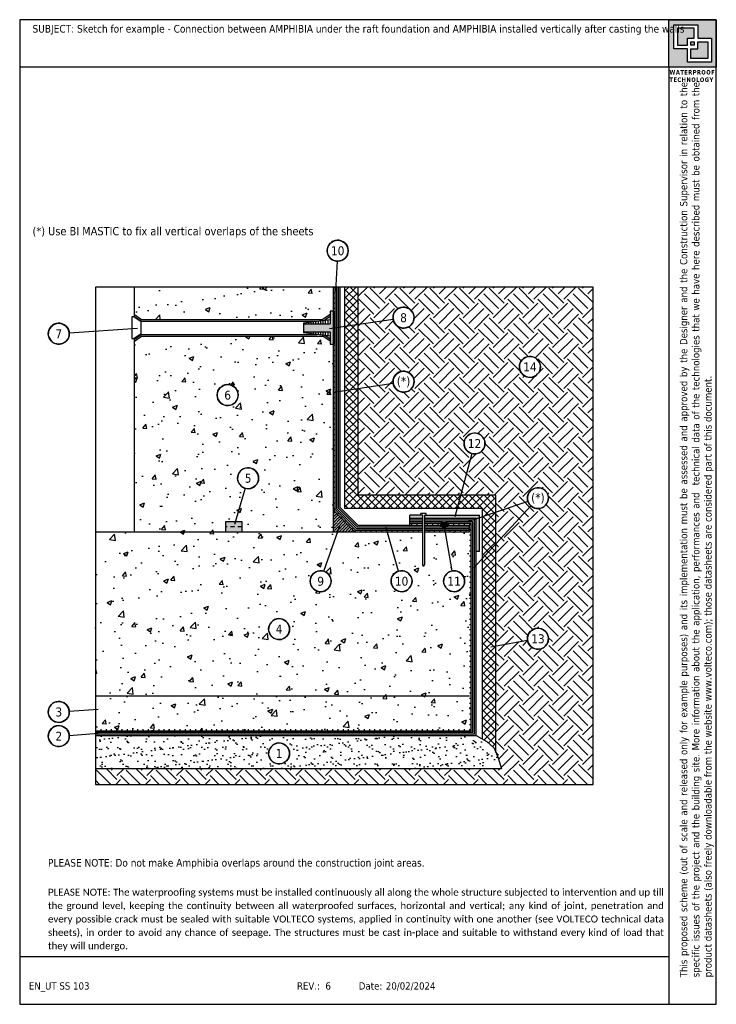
# Model space of a CAD drawing. Header units: millimetres. Extents: x 3226.7 to 3247.7, y 1506.4 to 1536.1.
import ezdxf
from ezdxf.enums import TextEntityAlignment as Align

# ---------------------------------------------------------------- set-up
doc = ezdxf.new("R2010")
doc.units = ezdxf.units.MM
doc.linetypes.add('CONTINUA', pattern=[0])
doc.linetypes.add('TRATTEGGIATA', pattern=[19.05, 12.7, -6.35])
doc.layers.add('0.4', color=7, linetype='CONTINUA', lineweight=30)
doc.layers.add('163', color=7, linetype='CONTINUA')
doc.layers.add('contorno', color=6, linetype='Continuous', plot=False)
doc.layers.add('nascosto', color=7, linetype='Continuous', lineweight=25, plot=False)
doc.styles.add('tahoma', font='tahoma.ttf', dxfattribs={"height": 0.3})
pattern_1 = [(90, (-1703.2302, -686.73374), (-0.15875, 1e-17), [])]

msp = doc.modelspace()

# ---------------------------------------------------------------- hatches: boundary and pattern name
h = msp.add_hatch()
h.set_pattern_fill('AR-CONC', color=256, scale=0.008)
h.set_pattern_definition([(50, (510.2683, -148.0831), (1.45747735, -0.1275127), [0.1524, -1.6764]), (355, (510.2683, -148.0831), (-0.2819474, 1.52845476), [0.12192, -1.3411247]), (100.451445, (510.3898, -148.0937), (1.17553, 1.400942), [0.1295201, -1.42472196]), (46.1842, (510.2683, -147.6767), (2.1686323, -0.3363386), [0.2286, -2.5146]), (96.63556, (510.449, -147.7047), (1.8992331, 1.979409), [0.1942802, -2.1370849]), (351.18415, (510.2683, -147.6767), (1.899233, 1.979409), [0.1828797, -2.0116779]), (21, (510.4715, -147.7783), (1.21291513, -0.8181216), [0.1524, -1.6764]), (326, (510.4715, -147.7783), (0.4944162, 1.4735037), [0.12192, -1.34112]), (71.451445, (510.5726, -147.8465), (1.70733135, 0.65538215), [0.1295201, -1.4247195]), (37.5, (510.2683, -148.0831), (0.02470883, 0.67644031), [0, -1.324864, 0, -1.36144, 0, -1.3462]), (7.5, (510.2683, -148.0831), (0.5345573, 0.8014446), [0, -0.776224, 0, -1.294384, 0, -0.51308]), (327.5, (509.81516, -148.0831), (1.08472476, -0.04582995), [0, -0.508, 0, -1.58496, 0, -2.10312]), (317.5, (509.612, -148.0831), (1.18503345, 0.20341193), [0, -0.6604, 0, -1.052576, 0, -1.49352])])
h.paths.add_polyline_path([(3236.134, 1528.002), (3230.134, 1528.002), (3230.134, 1527.178), (3230.353, 1527.025), (3235.816, 1527.025), (3236.034, 1527.178), (3236.034, 1527.275), (3236.134, 1527.275)])
h.paths.add_polyline_path([(3236.134, 1526.275), (3236.034, 1526.275), (3236.034, 1526.373), (3235.816, 1526.525), (3230.353, 1526.525), (3230.134, 1526.373), (3230.134, 1520.621), (3232.884, 1520.621), (3232.884, 1520.921), (3233.176, 1520.921), (3233.474, 1521.932, -0.332596), (3233.247, 1522.235, -0.515417), (3233.667, 1522.534, -0.319769), (3233.88, 1522.235, -0.50083), (3233.474, 1521.932), (3233.176, 1520.921), (3233.384, 1520.921), (3233.384, 1520.621), (3236.134, 1520.621)])
h.paths.add_polyline_path([(3233.262, 1524.744, -3.127259), (3233.05, 1525.043, -0.319769)], flags=16)
h.paths.add_polyline_path([(3240.284, 1520.871), (3240.234, 1520.821), (3240.234, 1520.621), (3239.511, 1520.621), (3239.719, 1519.441, -0.466183), (3240.09, 1519.129, -2.145079), (3239.719, 1519.441), (3239.511, 1520.621), (3238.876, 1520.621), (3238.876, 1519.621), (3238.851, 1519.571), (3238.826, 1519.621), (3238.826, 1520.621), (3237.758, 1520.621), (3238.102, 1519.433, -0.499338), (3238.506, 1519.129, -2.002651), (3238.102, 1519.433), (3237.758, 1520.621), (3236.262, 1520.621), (3235.842, 1519.432, -0.330049), (3236.066, 1519.129, -3.029856), (3235.842, 1519.432), (3236.262, 1520.621), (3228.962, 1520.621), (3228.962, 1514.621), (3240.284, 1514.621)])
h.paths.add_polyline_path([(3234.815, 1517.685, -3.127259), (3234.602, 1517.984, -0.319769)], flags=16)
h.paths.add_polyline_path([(3232.775, 1524.532), (3233.118, 1524.532), (3233.118, 1524.953), (3232.775, 1524.953)], flags=8)
h.paths.add_polyline_path([(3234.329, 1517.481), (3234.667, 1517.481), (3234.667, 1517.886), (3234.329, 1517.886)], flags=8)
at = {"linetype": 'CONTINUA', "lineweight": 15}
h = msp.add_hatch(dxfattribs=at)
h.set_pattern_fill('EARTH', color=8, scale=0.1, angle=45, style=0)
h.set_pattern_definition([(45, (564.2683, -148.0831), (0, 0.89802561), [0.635, -0.635]), (45, (564.0999, -147.9147), (0, 0.89802561), [0.635, -0.635]), (45, (563.93155, -147.74634), (0, 0.89802561), [0.635, -0.635]), (135, (563.93155, -147.6341), (-0.89802561, 0), [0.635, -0.635]), (135, (564.0999, -147.4657), (-0.89802561, 0), [0.635, -0.635]), (135, (564.2683, -147.2973), (-0.89802561, 0), [0.635, -0.635])])
h.paths.add_polyline_path([(3240.705, 1523.284, -0.49468), (3240.305, 1522.979), (3239.971, 1521.721), (3241.034, 1521.721), (3241.034, 1521.209), (3242, 1521.534, -0.081283), (3241.984, 1521.634, -0.515417), (3242.403, 1521.933, -0.319769), (3242.616, 1521.634, -0.652766), (3242.086, 1521.401), (3241.034, 1520.255), (3241.034, 1517.165), (3241.989, 1517.338, -0.044778), (3241.984, 1517.394, -0.515417), (3242.403, 1517.693, -0.319769), (3242.616, 1517.394, -0.914283), (3241.989, 1517.338), (3241.034, 1517.165), (3241.034, 1513.97), (3241.1, 1513.801), (3241.204, 1513.471), (3228.962, 1513.471), (3228.962, 1513.002), (3243.962, 1513.002), (3243.962, 1528.002), (3236.884, 1528.002), (3236.884, 1526.867), (3237.938, 1527.023, -0.044778), (3237.933, 1527.079, -0.515417), (3238.353, 1527.378, -0.319769), (3238.565, 1527.079, -0.914283), (3237.938, 1527.023), (3236.884, 1526.867), (3236.884, 1524.934), (3237.938, 1525.09, -0.044778), (3237.933, 1525.147, -0.515417), (3238.353, 1525.445, -0.319769), (3238.565, 1525.147, -0.914283), (3237.938, 1525.09), (3236.884, 1524.934), (3236.884, 1521.721), (3239.971, 1521.721), (3240.305, 1522.979, -0.338079), (3240.072, 1523.284, -0.515417), (3240.492, 1523.583, -0.319769)])
h.paths.add_polyline_path([(3242.161, 1525.892, -0.319769), (3242.374, 1525.593, -3.127259)], flags=16)
h.paths.add_polyline_path([(3242.086, 1521.401, -0.126647), (3242, 1521.534), (3241.034, 1521.209), (3241.034, 1520.255)], flags=17)
h.paths.add_polyline_path([(3241.788, 1525.388), (3242.329, 1525.388), (3242.329, 1525.795), (3241.788, 1525.795)], flags=24)
h = msp.add_hatch()
h.set_pattern_fill('LINE', color=256, scale=0.05)
h.set_pattern_definition([(0, (510.2683, -148.0831), (0, 0.15875), [])])
h.paths.add_polyline_path([(3236.184, 1528.002), (3236.134, 1528.002), (3236.134, 1526.755), (3236.184, 1526.763)])
h.paths.add_polyline_path([(3236.184, 1526.763), (3236.134, 1526.755), (3236.134, 1521.271), (3236.184, 1521.291)])
h = msp.add_hatch(color=4)
h.dxf.hatch_style = 1
h.paths.add_polyline_path([(3236.234, 1528.002), (3236.184, 1528.002), (3236.184, 1526.763), (3236.234, 1526.77)])
h.paths.add_polyline_path([(3236.334, 1528.002), (3236.284, 1528.002), (3236.284, 1526.778), (3236.334, 1526.785)])
h.paths.add_polyline_path([(3236.234, 1526.77), (3236.184, 1526.763), (3236.184, 1521.291), (3236.805, 1520.671), (3237.743, 1520.671), (3237.729, 1520.721), (3236.826, 1520.721), (3236.234, 1521.312)])
h.paths.add_polyline_path([(3236.334, 1526.785), (3236.284, 1526.778), (3236.284, 1524.845), (3236.334, 1524.853)])
h.paths.add_polyline_path([(3236.334, 1524.853), (3236.284, 1524.845), (3236.284, 1521.333), (3236.846, 1520.771), (3238.826, 1520.771), (3238.826, 1520.821), (3236.867, 1520.821), (3236.334, 1521.354)])
h.paths.add_polyline_path([(3239.375, 1520.821), (3238.876, 1520.821), (3238.876, 1520.771), (3239.396, 1520.771, -0.137953)])
h.paths.add_polyline_path([(3240.234, 1520.821), (3239.573, 1520.821, -0.137953), (3239.552, 1520.771), (3240.234, 1520.771)])
h.paths.add_polyline_path([(3240.234, 1520.721), (3239.494, 1520.721), (3239.502, 1520.671), (3240.234, 1520.671)])
h.paths.add_polyline_path([(3239.494, 1520.721), (3238.876, 1520.721), (3238.876, 1520.671), (3239.502, 1520.671)])
h.paths.add_polyline_path([(3238.826, 1520.721), (3237.729, 1520.721), (3237.743, 1520.671), (3238.826, 1520.671)])
h = msp.add_hatch()
h.set_pattern_fill('ANSI37', color=256, scale=0.05, angle=90)
h.set_pattern_definition([(135, (-1892.2302, -686.73374), (-0.1122532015, -0.1122532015), []), (225, (-1892.2302, -686.73374), (0.1122532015, -0.1122532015), [])])
h.paths.add_polyline_path([(3236.884, 1528.002), (3236.484, 1528.002), (3236.484, 1526.807), (3236.884, 1526.867)])
h.paths.add_polyline_path([(3236.884, 1526.867), (3236.484, 1526.807), (3236.484, 1524.875), (3236.884, 1524.934)])
h.paths.add_polyline_path([(3236.884, 1524.934), (3236.484, 1524.875), (3236.484, 1521.321), (3239.865, 1521.321), (3239.971, 1521.721), (3236.884, 1521.721)])
h.paths.add_polyline_path([(3241.034, 1521.721), (3239.971, 1521.721), (3239.865, 1521.321), (3240.634, 1521.321), (3240.634, 1521.074), (3241.034, 1521.209)])
h.paths.add_polyline_path([(3241.034, 1521.209), (3240.634, 1521.074), (3240.634, 1519.819), (3241.034, 1520.255)])
h.paths.add_polyline_path([(3241.034, 1520.255), (3240.634, 1519.819), (3240.634, 1514.36), (3240.755, 1514.293), (3240.985, 1514.096), (3241.034, 1513.97)])
h = msp.add_hatch(color=1)
h.dxf.hatch_style = 1
h.paths.add_polyline_path([(3236.134, 1527.275), (3236.034, 1527.275), (3236.034, 1526.895), (3235.234, 1526.895), (3235.234, 1526.655), (3236.034, 1526.655), (3236.034, 1526.275), (3236.134, 1526.275)])
h = msp.add_hatch()
h.set_pattern_fill('LINE', color=256, scale=0.05, angle=45)
h.set_pattern_definition([(45, (510.2683, -148.0831), (-0.1122532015, 0.1122532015), [])])
h.paths.add_polyline_path([(3236.184, 1521.291), (3236.134, 1521.271), (3236.784, 1520.621), (3236.805, 1520.671)])
h = msp.add_hatch(color=253)
h.dxf.hatch_style = 1
h.paths.add_polyline_path([(3236.134, 1521.271), (3236.134, 1520.621), (3236.784, 1520.621)])
h = msp.add_hatch()
h.set_pattern_fill('ANSI36', color=256, scale=0.02)
h.set_pattern_definition([(45, (-1892.2302, -686.73374), (0.03367596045, 0.1234785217), [0.15875, -0.03175, 0, -0.03175])])
h.paths.add_polyline_path([(3236.134, 1521.271), (3236.134, 1520.621), (3236.784, 1520.621)])
h = msp.add_hatch(color=4)
h.dxf.hatch_style = 1
h.paths.add_polyline_path([(3240.334, 1520.921), (3239.521, 1520.921, -0.173319), (3239.566, 1520.871), (3240.284, 1520.871), (3240.284, 1514.621), (3228.962, 1514.621), (3228.962, 1514.571), (3240.334, 1514.571)])
h.paths.add_polyline_path([(3240.434, 1521.007), (3240.327, 1520.971), (3240.384, 1520.971), (3240.384, 1519.547), (3240.434, 1519.601)])
h.paths.add_polyline_path([(3240.434, 1519.601), (3240.384, 1519.547), (3240.384, 1514.521), (3228.962, 1514.521), (3228.962, 1514.471), (3240.434, 1514.471)])
h.paths.add_polyline_path([(3240.434, 1521.007), (3240.434, 1521.021), (3238.876, 1521.021), (3238.876, 1520.971), (3240.327, 1520.971)])
h.paths.add_polyline_path([(3238.826, 1521.021), (3238.434, 1521.021), (3238.434, 1520.971), (3238.826, 1520.971)])
h.paths.add_polyline_path([(3238.826, 1520.921), (3238.434, 1520.921), (3238.434, 1520.871), (3238.826, 1520.871)], flags=17)
h.paths.add_polyline_path([(3239.427, 1520.921), (3238.876, 1520.921), (3238.876, 1520.871), (3239.382, 1520.871, -0.173319)], flags=17)
h = msp.add_hatch(color=1)
h.dxf.hatch_style = 1
h.paths.add_polyline_path([(3240.534, 1521.041), (3240.434, 1521.007), (3240.434, 1520.021), (3240.534, 1520.021)])
h.paths.add_polyline_path([(3238.876, 1521.121), (3238.876, 1521.021), (3240.434, 1521.021), (3240.434, 1521.007), (3240.534, 1521.041), (3240.534, 1521.121)])
h.paths.add_polyline_path([(3238.826, 1521.121), (3238.434, 1521.121), (3238.434, 1521.021), (3238.826, 1521.021)])
at = {"true_color": 0xf8d731}
h = msp.add_hatch(color=40, dxfattribs=at)
h.dxf.hatch_style = 1
h.paths.add_polyline_path([(3233.384, 1520.921), (3232.884, 1520.921), (3232.884, 1520.771), (3233.384, 1520.771)])
h.paths.add_polyline_path([(3233.384, 1520.771), (3232.884, 1520.771), (3232.884, 1520.621), (3233.384, 1520.621)])
h = msp.add_hatch()
h.set_pattern_fill('LINE', color=256, scale=0.05, angle=90)
h.set_pattern_definition([(90, (510.2683, -148.0831), (-0.15875, 1e-17), [])])
h.paths.add_polyline_path([(3237.743, 1520.671), (3236.805, 1520.671), (3236.784, 1520.621), (3237.758, 1520.621)])
h.paths.add_polyline_path([(3238.826, 1520.671), (3237.743, 1520.671), (3237.758, 1520.621), (3238.826, 1520.621)])
h.paths.add_polyline_path([(3239.502, 1520.671), (3238.876, 1520.671), (3238.876, 1520.621), (3239.511, 1520.621)])
h.paths.add_polyline_path([(3240.234, 1520.671), (3239.502, 1520.671), (3239.511, 1520.621), (3240.234, 1520.621)])
h = msp.add_hatch()
h.set_pattern_fill('LINE', color=256, scale=0.05, angle=90)
h.set_pattern_definition(pattern_1)
edge = h.paths.add_edge_path()
edge.add_arc((3239.474, 1520.833), 0.1, 353.13, 382.3574)
edge.add_line((3239.566, 1520.871), (3240.284, 1520.871))
edge.add_line((3240.284, 1520.871), (3240.234, 1520.821))
edge.add_line((3240.234, 1520.821), (3239.573, 1520.821))
edge = h.paths.add_edge_path()
edge.add_arc((3239.474, 1520.833), 0.1, 157.6426, 186.87)
edge.add_line((3239.375, 1520.821), (3238.434, 1520.821))
edge.add_line((3238.434, 1520.821), (3238.434, 1520.871))
edge.add_line((3238.434, 1520.871), (3239.382, 1520.871))
at = {"true_color": 0xf8991e}
h = msp.add_hatch(color=30, dxfattribs=at)
h.dxf.hatch_style = 1
h.paths.add_polyline_path([(3239.374, 1520.833, 1), (3239.574, 1520.833, 1)])
h = msp.add_hatch()
h.set_pattern_fill('LINE', color=256, scale=0.05)
h.set_pattern_definition([(0, (-1703.2302, -686.73374), (0, 0.15875), [])])
h.paths.add_polyline_path([(3240.284, 1520.871), (3240.234, 1520.821), (3240.234, 1514.671), (3240.284, 1514.621)])
h = msp.add_hatch()
h.set_pattern_fill('LINE', color=256, scale=0.05, angle=90)
h.set_pattern_definition(pattern_1)
h.paths.add_polyline_path([(3240.234, 1514.671), (3228.962, 1514.671), (3228.962, 1514.621), (3240.284, 1514.621)])
h = msp.add_hatch()
h.set_pattern_fill('AR-SAND', color=256, scale=0.008)
h.set_pattern_definition([(37.5, (-825.15067, -1047.05453), (-0.01280025, 0.39153059), [0, -0.308864, 0, -0.34544, 0, -0.3302]), (7.5, (-825.15067, -1047.05453), (0.359618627, 0.57346008), [0, -0.166624, 0, -0.278384, 0, -0.10668]), (327.5, (-825.4006, -1047.05453), (0.632793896, 0.001149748), [0, -0.1016, 0, -0.36576, 0, -0.47752]), (317.5, (-825.4006, -1047.05453), (0.61084516, 0.17834346), [0, -0.0508, 0, -0.239776, 0, -0.27432])])
h.paths.add_polyline_path([(3240.985, 1514.096), (3240.755, 1514.293), (3240.434, 1514.471), (3228.962, 1514.471), (3228.962, 1513.471), (3241.204, 1513.471), (3241.1, 1513.801)])
h.paths.add_polyline_path([(3234.602, 1514.233, -0.319769), (3234.815, 1513.934, -3.127259)], flags=16)
h.paths.add_polyline_path([(3234.329, 1513.73), (3234.667, 1513.73), (3234.667, 1514.136), (3234.329, 1514.136)], flags=8)
at = {"layer": '0.4'}
h = msp.add_hatch(color=252, dxfattribs=at)
h.dxf.hatch_style = 1
h.paths.add_polyline_path([(3247.678, 1536.067), (3246.247, 1536.067), (3246.247, 1534.637), (3247.678, 1534.637)])
h.paths.add_polyline_path([(3246.396, 1535.916), (3247.12, 1535.916), (3247.12, 1535.511), (3247.528, 1535.511), (3247.528, 1534.788), (3246.805, 1534.788), (3246.805, 1535.192), (3246.396, 1535.192)], flags=16)
h.paths.add_polyline_path([(3246.503, 1535.809), (3247.013, 1535.809), (3247.013, 1535.511), (3246.805, 1535.511), (3246.805, 1535.299), (3246.503, 1535.299)], flags=0)
h.paths.add_polyline_path([(3246.911, 1535.404), (3247.013, 1535.404), (3247.013, 1535.299), (3246.911, 1535.299)], flags=0)
h.paths.add_polyline_path([(3246.911, 1535.192), (3247.12, 1535.192), (3247.12, 1535.404), (3247.421, 1535.404), (3247.421, 1534.895), (3246.911, 1534.895)], flags=0)
h.paths.add_polyline_path([(3247.013, 1535.809), (3246.503, 1535.809), (3246.503, 1535.299), (3246.805, 1535.299), (3246.805, 1535.511), (3247.013, 1535.511)], flags=0)
h.paths.add_polyline_path([(3247.013, 1535.404), (3246.911, 1535.404), (3246.911, 1535.299), (3247.013, 1535.299)], flags=0)
h.paths.add_polyline_path([(3247.421, 1535.404), (3247.12, 1535.404), (3247.12, 1535.192), (3246.911, 1535.192), (3246.911, 1534.895), (3247.421, 1534.895)], flags=0)
h = msp.add_hatch(color=252, dxfattribs=at)
h.dxf.hatch_style = 1
h.paths.add_polyline_path([(3247.013, 1535.809), (3246.503, 1535.809), (3246.503, 1535.299), (3246.805, 1535.299), (3246.805, 1535.511), (3247.013, 1535.511)])
h.paths.add_polyline_path([(3247.013, 1535.404), (3246.911, 1535.404), (3246.911, 1535.299), (3247.013, 1535.299)], flags=17)
h.paths.add_polyline_path([(3247.421, 1535.404), (3247.12, 1535.404), (3247.12, 1535.192), (3246.911, 1535.192), (3246.911, 1534.895), (3247.421, 1534.895)])

# ---------------------------------------------------------------- linework, layer by layer
for p, q in [((3236.248, 1528.783), (3236.202, 1527.883)), ((3230.134, 1527.117), (3230.134, 1528.002)), ((3236.134, 1520.621), (3236.134, 1528.002)), ((3236.184, 1521.291), (3236.184, 1528.002)), ((3236.234, 1521.312), (3236.234, 1528.002)), ((3236.284, 1521.333), (3236.284, 1528.002)), ((3236.334, 1521.354), (3236.334, 1528.002)), ((3236.484, 1521.321), (3236.484, 1528.002)), ((3236.884, 1521.721), (3236.884, 1528.002)), ((3230.134, 1527.178), (3230.353, 1527.025)), ((3236.034, 1527.178), (3235.816, 1527.025)), ((3236.034, 1527.275), (3236.034, 1526.895)), ((3236.134, 1527.275), (3236.034, 1527.275)), ((3236.134, 1527.275), (3236.134, 1526.275)), ((3230.123, 1527.1), (3230.056, 1527.1)), ((3230.056, 1527.1), (3230.056, 1526.45)), ((3230.134, 1527.117), (3230.337, 1526.975)), ((3230.337, 1526.975), (3235.634, 1526.975)), ((3230.353, 1527.025), (3235.816, 1527.025)), ((3235.234, 1526.925), (3236.034, 1527.025)), ((3235.234, 1526.925), (3235.234, 1526.625)), ((3235.234, 1526.895), (3236.034, 1526.895)), ((3235.307, 1526.934), (3235.307, 1526.895)), ((3235.38, 1526.944), (3235.38, 1526.895)), ((3235.453, 1526.953), (3235.453, 1526.895)), ((3235.525, 1526.962), (3235.525, 1526.895)), ((3235.598, 1526.971), (3235.598, 1526.895)), ((3235.671, 1526.98), (3235.671, 1526.895)), ((3235.743, 1526.989), (3235.743, 1526.895)), ((3235.816, 1526.998), (3235.816, 1526.895)), ((3236.034, 1527.117), (3235.875, 1527.005)), ((3235.889, 1527.007), (3235.889, 1526.895)), ((3235.962, 1527.016), (3235.962, 1526.895)), ((3237.938, 1527.023), (3236.012, 1526.737)), ((3228.171, 1526.617), (3230.224, 1526.759)), ((3235.234, 1526.655), (3236.034, 1526.655)), ((3236.034, 1526.525), (3235.234, 1526.625)), ((3235.307, 1526.655), (3235.307, 1526.616)), ((3235.38, 1526.655), (3235.38, 1526.607)), ((3235.453, 1526.655), (3235.453, 1526.598)), ((3235.525, 1526.655), (3235.525, 1526.589)), ((3235.598, 1526.655), (3235.598, 1526.58)), ((3235.671, 1526.655), (3235.671, 1526.571)), ((3235.743, 1526.655), (3235.743, 1526.562)), ((3235.816, 1526.655), (3235.816, 1526.553)), ((3235.889, 1526.655), (3235.889, 1526.544)), ((3235.962, 1526.655), (3235.962, 1526.534)), ((3236.034, 1526.655), (3236.034, 1526.275)), ((3230.056, 1526.45), (3230.123, 1526.45)), ((3230.134, 1526.434), (3230.337, 1526.575)), ((3230.134, 1526.373), (3230.353, 1526.525)), ((3230.134, 1520.621), (3230.134, 1526.434)), ((3230.337, 1526.575), (3235.634, 1526.575)), ((3230.353, 1526.525), (3235.816, 1526.525)), ((3236.034, 1526.373), (3235.816, 1526.525)), ((3236.034, 1526.434), (3235.875, 1526.545)), ((3236.034, 1526.373), (3236.034, 1526.434)), ((3236.034, 1526.275), (3236.134, 1526.275)), ((3237.938, 1525.09), (3236.211, 1524.835)), ((3240.305, 1522.979), (3239.798, 1521.068)), ((3233.474, 1521.932), (3233.152, 1520.838)), ((3241.034, 1521.721), (3236.884, 1521.721)), ((3242, 1521.534), (3240.212, 1520.932)), ((3241.034, 1513.97), (3241.034, 1521.721)), ((3236.134, 1521.271), (3236.184, 1521.291)), ((3236.784, 1520.621), (3236.134, 1521.271)), ((3236.805, 1520.671), (3236.184, 1521.291)), ((3236.826, 1520.721), (3236.234, 1521.312)), ((3236.846, 1520.771), (3236.284, 1521.333)), ((3236.867, 1520.821), (3236.334, 1521.354)), ((3240.634, 1521.321), (3236.484, 1521.321)), ((3242.086, 1521.401), (3240.363, 1519.524)), ((3240.634, 1514.36), (3240.634, 1521.321)), ((3238.826, 1521.121), (3238.434, 1521.121)), ((3238.434, 1520.821), (3238.434, 1521.121)), ((3238.826, 1521.021), (3238.434, 1521.021)), ((3238.826, 1520.971), (3238.434, 1520.971)), ((3238.933, 1521.171), (3238.77, 1521.171)), ((3238.77, 1521.121), (3238.77, 1521.171)), ((3238.826, 1519.621), (3238.826, 1521.121)), ((3238.876, 1521.121), (3238.876, 1519.621)), ((3238.876, 1521.121), (3240.534, 1521.121)), ((3240.434, 1521.021), (3238.876, 1521.021)), ((3240.384, 1520.971), (3238.876, 1520.971)), ((3238.933, 1521.121), (3238.933, 1521.171)), ((3240.384, 1514.521), (3240.384, 1520.971)), ((3240.434, 1514.471), (3240.434, 1521.021)), ((3240.534, 1520.021), (3240.534, 1521.121)), ((3233.384, 1520.921), (3232.884, 1520.921)), ((3232.884, 1520.921), (3232.884, 1520.621)), ((3233.384, 1520.621), (3233.384, 1520.921)), ((3235.842, 1519.432), (3236.337, 1520.832)), ((3236.805, 1520.671), (3236.784, 1520.621)), ((3236.805, 1520.671), (3238.826, 1520.671)), ((3236.826, 1520.721), (3238.826, 1520.721)), ((3236.846, 1520.771), (3238.826, 1520.771)), ((3236.867, 1520.821), (3238.826, 1520.821)), ((3238.102, 1519.433), (3237.723, 1520.74)), ((3238.826, 1520.921), (3238.434, 1520.921)), ((3238.826, 1520.871), (3238.434, 1520.871)), ((3239.427, 1520.921), (3238.876, 1520.921)), ((3239.382, 1520.871), (3238.876, 1520.871)), ((3238.876, 1520.821), (3239.375, 1520.821)), ((3238.876, 1520.771), (3239.396, 1520.771)), ((3238.876, 1520.721), (3240.234, 1520.721)), ((3238.876, 1520.671), (3240.234, 1520.671)), ((3239.719, 1519.441), (3239.474, 1520.833)), ((3240.334, 1520.921), (3239.521, 1520.921)), ((3239.552, 1520.771), (3240.234, 1520.771)), ((3240.284, 1520.871), (3239.566, 1520.871)), ((3239.573, 1520.821), (3240.234, 1520.821)), ((3240.234, 1520.821), (3240.284, 1520.871)), ((3240.234, 1520.621), (3240.234, 1520.821)), ((3240.284, 1514.621), (3240.284, 1520.871)), ((3240.334, 1514.571), (3240.334, 1520.921)), ((3228.962, 1520.621), (3238.826, 1520.621)), ((3238.876, 1520.621), (3240.234, 1520.621)), ((3240.534, 1520.021), (3240.434, 1520.021)), ((3238.851, 1519.571), (3238.826, 1519.621)), ((3238.851, 1519.571), (3238.876, 1519.621)), ((3241.989, 1517.338), (3240.88, 1517.137)), ((3228.962, 1515.671), (3240.234, 1515.671)), ((3228.171, 1515.208), (3229.046, 1515.269)), ((3228.171, 1514.48), (3229.046, 1514.541)), ((3228.962, 1514.621), (3240.284, 1514.621)), ((3228.962, 1514.571), (3240.334, 1514.571)), ((3228.962, 1514.521), (3240.384, 1514.521)), ((3228.962, 1514.471), (3240.434, 1514.471)), ((3240.284, 1514.621), (3240.234, 1514.671))]:
    msp.add_line(p, q)
at = {"linetype": 'TRATTEGGIATA', "ltscale": 0.01}
msp.add_line((3233.384, 1520.771), (3232.884, 1520.771), dxfattribs=at)
for points in [[(3230.123, 1526.45), (3230.339, 1526.601), (3230.339, 1526.95), (3230.123, 1527.1)], [(3240.434, 1514.471), (3240.755, 1514.293), (3240.985, 1514.096), (3241.1, 1513.801), (3241.204, 1513.471), (3228.962, 1513.471)]]:
    msp.add_lwpolyline(points)
for centre, radius in [((3236.264, 1529.099), 0.316), ((3238.249, 1527.079), 0.316), ((3227.856, 1526.595), 0.316), ((3242.058, 1525.593), 0.316), ((3238.249, 1525.147), 0.316), ((3232.946, 1524.744), 0.316), ((3240.389, 1523.284), 0.316), ((3233.563, 1522.235), 0.316), ((3242.3, 1521.634), 0.316), ((3239.474, 1520.833), 0.1), ((3235.75, 1519.129), 0.316), ((3238.189, 1519.129), 0.316), ((3239.774, 1519.129), 0.316), ((3234.498, 1517.685), 0.316), ((3242.3, 1517.394), 0.316), ((3227.856, 1515.186), 0.316), ((3227.856, 1514.458), 0.316), ((3234.498, 1513.934), 0.316)]:
    msp.add_circle(centre, radius)
at = {"layer": '163', "color": 7}
for centre in [(3236.264, 1529.099), (3238.249, 1527.079), (3227.856, 1526.595), (3242.058, 1525.593), (3238.249, 1525.147), (3232.946, 1524.744), (3240.389, 1523.284), (3233.563, 1522.235), (3242.3, 1521.634), (3235.75, 1519.129), (3238.189, 1519.129), (3239.774, 1519.129), (3234.498, 1517.685), (3242.3, 1517.394), (3227.856, 1515.186), (3227.856, 1514.458), (3234.498, 1513.934)]:
    msp.add_arc(centre, 0.316, 70.9306, 70.3025, dxfattribs=at)
at = {"layer": 'contorno', "color": 4}
for p, q in [((3246.247, 1534.637), (3226.678, 1534.637)), ((3246.247, 1534.637), (3246.247, 1506.367)), ((3246.247, 1507.797), (3226.678, 1507.797))]:
    msp.add_line(p, q, dxfattribs=at)
for points in [[(3246.247, 1536.067), (3247.678, 1536.067), (3247.678, 1534.637), (3246.247, 1534.637)], [(3247.12, 1535.511), (3247.528, 1535.511), (3247.528, 1534.788), (3246.805, 1534.788), (3246.805, 1535.192), (3246.396, 1535.192), (3246.396, 1535.916), (3247.12, 1535.916)], [(3247.013, 1535.511), (3247.013, 1535.809), (3246.503, 1535.809), (3246.503, 1535.299), (3246.805, 1535.299), (3246.805, 1535.511)], [(3246.911, 1535.299), (3246.911, 1535.404), (3247.013, 1535.404), (3247.013, 1535.299)], [(3246.911, 1535.192), (3247.12, 1535.192), (3247.12, 1535.404), (3247.421, 1535.404), (3247.421, 1534.895), (3246.911, 1534.895)], [(3228.962, 1513.002), (3243.962, 1513.002), (3243.962, 1528.002), (3228.962, 1528.002)], [(3228.962, 1513.002), (3243.962, 1513.002), (3243.962, 1528.002), (3228.962, 1528.002)]]:
    msp.add_lwpolyline(points, close=True, dxfattribs=at)
at = {"layer": 'nascosto', "color": 4, "linetype": 'CONTINUA', "lineweight": 30}
for p, q in [((3226.678, 1536.067), (3226.678, 1506.367)), ((3247.678, 1536.067), (3226.678, 1536.067)), ((3247.678, 1506.367), (3247.678, 1536.067)), ((3226.678, 1506.367), (3247.678, 1506.367))]:
    msp.add_line(p, q, dxfattribs=at)

# ---------------------------------------------------------------- texts
at = {"style": 'tahoma'}
for s, p in [('EN_UT SS 103', (3226.955, 1507.031)), ('REV.:', (3235.036, 1507.031)), (' 6', (3235.811, 1507.031)), ('Date:', (3236.899, 1507.031)), ('20/02/2024', (3237.716, 1507.031))]:
    msp.add_text(s, height=0.22, rotation=0.0017, dxfattribs=at).set_placement(p, align=Align.TOP_LEFT)
at = {"color": 1, "insert": (3227.064, 1535.908), "char_height": 0.23, "attachment_point": 1, "style": 'tahoma'}
msp.add_mtext_dynamic_manual_height_columns('\\pxa0.83333,sm1.15;{\\C256;SUBJECT: Sketch for example - Connection between AMPHIBIA under the raft foundation and AMPHIBIA installed vertically after casting the walls}', width=18.87643, gutter_width=0, heights=[2.721], dxfattribs=at)
at = {"color": 252, "insert": (3246.266, 1534.547), "char_height": 0.13409, "attachment_point": 1, "style": 'tahoma'}
msp.add_mtext_dynamic_manual_height_columns('{\\fTahoma|b1|i0|c0|p34;\\T1.1;WATERPROOF TECHNOLOGY}', width=1.63687, gutter_width=12.5, heights=[0], dxfattribs=at)
at = {"insert": (3246.582, 1507.182), "char_height": 0.22, "attachment_point": 1, "rotation": 90, "style": 'tahoma'}
msp.add_mtext_dynamic_manual_height_columns('\\pxqj;This proposed scheme (out of scale and released only for example purposes) and its implementation must be assessed and approved by the Designer and the Construction Supervisor in relation to the specific issues of the project and the building site. More information about the application, performances and  technical data of the technologies that we have here described must be obtained from the product datasheets (also freely downloadable from the website www.volteco.com); those datasheets are considered part of this document.', width=26.9233, gutter_width=0, heights=[3.545], dxfattribs=at)
at = {"attachment_point": 1, "style": 'tahoma'}
for s, insert, char_height, width in [('\\A1;(*) Use BI MASTIC to fix all vertical overlaps of the sheets \\P ', (3227.064, 1529.814), 0.25, 19.06747), ('\\pxqj;PLEASE NOTE: Do not make Amphibia overlaps around the construction joint areas.', (3227.53, 1510.751), 0.23, 18.51096), ('\\pxa0.83333,sm1.15,qj;{\\fCalibri|b0|i0|c0|p34;\\H0.91667x;PLEASE NOTE: The waterproofing systems must be installed continuously all along the whole structure subjected to intervention and up till the ground level, keeping the continuity between all waterproofed surfaces, horizontal and vertical; any kind of joint, penetration and every possible crack must be sealed with suitable VOLTECO systems, applied in continuity with one another (see VOLTECO technical data sheets), in order to avoid any chance of seepage. The structures must be cast in-place and suitable to withstand every kind of load that they will undergo.}', (3227.53, 1509.854), 0.23, 18.51096)]:
    msp.add_mtext(s, dxfattribs=dict(at, insert=insert, char_height=char_height, width=width))
at = {"layer": '163', "color": 7, "style": 'tahoma'}
for s, p in [('10', (3236.264, 1529.097)), ('8', (3238.249, 1527.077)), ('7', (3227.856, 1526.594)), ('14', (3242.058, 1525.592)), ('(*)', (3238.249, 1525.145)), ('6', (3232.946, 1524.742)), ('12', (3240.389, 1523.283)), ('5', (3233.563, 1522.233)), ('(*)', (3242.3, 1521.633)), ('9', (3235.75, 1519.128)), ('10', (3238.189, 1519.128)), ('11', (3239.774, 1519.128)), ('4', (3234.498, 1517.684)), ('13', (3242.3, 1517.393)), ('3', (3227.856, 1515.185)), ('2', (3227.856, 1514.457)), ('1', (3234.498, 1513.933))]:
    msp.add_text(s, height=0.27, dxfattribs=at).set_placement(p, align=Align.MIDDLE)

doc.saveas('drawing.dxf')
